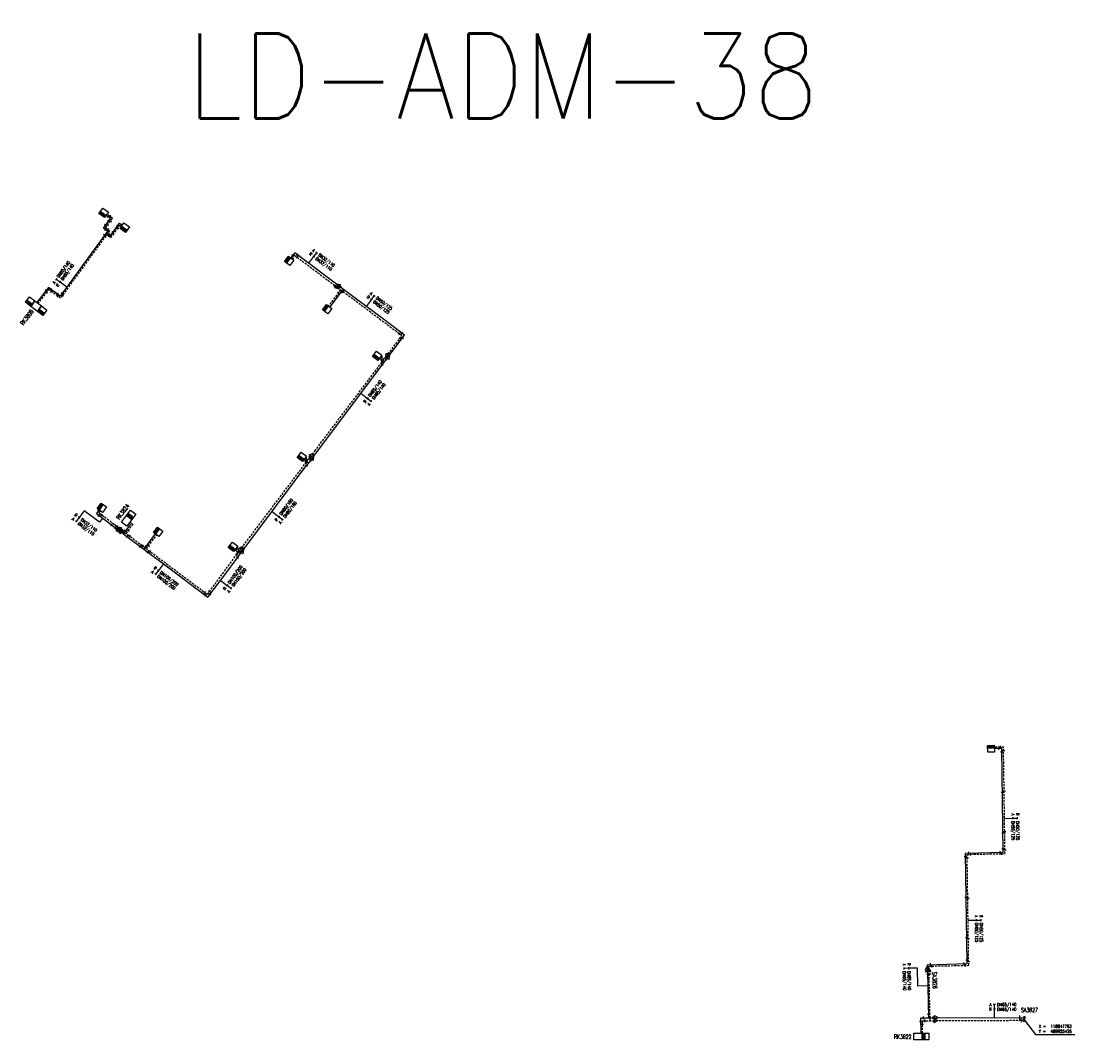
# Model space of a CAD drawing. Header units: millimetres. Extents: x 0 to 118862798, y 0 to 490252104.
# Tile 12 of 12: x 118549911 to 118862798, y 489949589 to 490252104. Entities that reach past the tile are written whole.
import ezdxf
from ezdxf.enums import TextEntityAlignment as Align

# ---------------------------------------------------------------- set-up
doc = ezdxf.new("R2010")
doc.units = ezdxf.units.MM
doc.header["$LTSCALE"] = 200
doc.linetypes.add('HIDDEN2', pattern=[4.7625, 3.175, -1.5875])
for name, color, linetype in [('LD-I-lekdetectiecode', 7, 'Continuous'), ('WW-C-AFSLUITER', 7, 'Continuous'), ('WW-C-KAST', 7, 'Continuous'), ('WW-C-kastWM', 7, 'Continuous'), ('WW-C-mof', 7, 'Continuous'), ('WW-C-VERLOOP', 7, 'Continuous'), ('WW-I-coord', 7, 'Continuous'), ('WW-I-diam', 7, 'Continuous'), ('WW-L-aanvoer', 3, 'Continuous'), ('WW-L-retour', 3, 'HIDDEN2')]:
    doc.layers.add(name, color=color, linetype=linetype)
doc.styles.add('DIN17', font='ROMANS.SHX', dxfattribs={"width": 0.9})

# ---------------------------------------------------------------- blocks, each defined once
blk = doc.blocks.new('LR-VERL')
at = {"color": 0, "linetype": 'ByBlock', "lineweight": -2}
blk.add_lwpolyline([(1.08, 0), (-1.08, -1.25), (-1.08, 1.25)], close=True, dxfattribs=at)
blk = doc.blocks.new('LR-smof')
at = {"color": 0, "linetype": 'ByBlock', "lineweight": -2}
blk.add_lwpolyline([(1, 0.5), (0, 0.5), (0, -0.5), (1, -0.5)], dxfattribs=at)
blk = doc.blocks.new('LR-mof')
at = {"color": 0, "linetype": 'ByBlock', "lineweight": -2}
blk.add_line((0, -0.75), (0, 0.75), dxfattribs=at)
blk = doc.blocks.new('LR-DIAB2')
at = {"color": 0, "linetype": 'Continuous', "lineweight": -3}
blk.add_line((0, 5), (0, 7.8), dxfattribs=at)
at = {"color": 0, "lineweight": -3}
blk.add_line((0, 0), (0, 5), dxfattribs=at)
for points in [[(0.61, 7.8), (0, 7.8), (-0.61, 7.8)], [(0.61, 5), (0, 5), (-0.61, 5)]]:
    blk.add_lwpolyline(points, dxfattribs=at)
at = {"color": 1, "lineweight": -3, "style": 'DIN17', "width": 0.9}
for tag, p in [('*1', (-1.61, 7.8)), ('*2', (-1.61, 5.02))]:
    blk.add_attdef(tag, text='', height=1.8, dxfattribs=at).set_placement(p, align=Align.MIDDLE_RIGHT)
for tag, p in [('*11', (1.61, 7.8)), ('*12', (1.61, 5))]:
    blk.add_attdef(tag, text='', height=1.8, dxfattribs=at).set_placement(p, align=Align.MIDDLE_LEFT)
blk = doc.blocks.new('LR-DIAO2')
at = {"color": 0, "lineweight": -3}
blk.add_line((0, 0), (0, -5), dxfattribs=at)
at = {"color": 0, "linetype": 'Continuous', "lineweight": -3}
blk.add_line((0, -5), (0, -7.8), dxfattribs=at)
at = {"color": 0, "lineweight": -3}
for points in [[(0.61, -5), (0, -5), (-0.61, -5)], [(0.61, -7.8), (0, -7.8), (-0.61, -7.8)]]:
    blk.add_lwpolyline(points, dxfattribs=at)
at = {"color": 1, "lineweight": -3, "style": 'DIN17', "width": 0.9}
for tag, p in [('*1', (-1.61, -5)), ('*2', (-1.61, -7.78))]:
    blk.add_attdef(tag, text='', height=1.8, dxfattribs=at).set_placement(p, align=Align.MIDDLE_RIGHT)
for tag, p in [('*11', (1.61, -5)), ('*12', (1.61, -7.8))]:
    blk.add_attdef(tag, text='', height=1.8, dxfattribs=at).set_placement(p, align=Align.MIDDLE_LEFT)
blk = doc.blocks.new('rb_topo_xylr')
at = {"color": 0, "linetype": 'Continuous', "style": 'DIN17', "width": 0.9}
for s, p in [('Y =', (0, 1)), ('X =', (0, 4))]:
    blk.add_text(s, height=1.8, dxfattribs=at).set_placement(p)
at = {"color": 0, "style": 'DIN17', "width": 0.9}
for tag, p in [('Y', (7, 1)), ('X', (7, 4))]:
    blk.add_attdef(tag, p, '', height=1.8, dxfattribs=at)
blk = doc.blocks.new('LR-AFS')
at = {"color": 0, "lineweight": -3, "const_width": 0.7}
blk.add_lwpolyline([(0, -1.5), (0, 1.5)], dxfattribs=at)
at = {"color": 7, "linetype": 'ByBlock', "lineweight": -2, "style": 'DIN17', "width": 0.9}
blk.add_attdef('*1', text='', height=2.5, dxfattribs=at).set_placement((0, 5), align=Align.MIDDLE)
at = {"color": 0, "linetype": 'ByBlock', "lineweight": -2, "style": 'DIN17', "width": 0.3, "flags": 1}
for tag, p in [('*2', (2.5, 1.5)), ('OCODE', (-7.5, -2.5)), ('ST', (-7.5, -5)), ('VCODE', (-2.5, -5)), ('NCODE', (-2.5, -2.5)), ('NIVO', (2.5, -5)), ('BC', (2.5, -2.5)), ('IMM', (7.5, -5)), ('RK', (7.5, -2.5)), ('VERTR', (-7.5, -10)), ('DEKM', (-7.5, -12.5)), ('FABR', (-7.5, -7.5)), ('PDATUM', (-2.5, -12.5)), ('OPBLEN', (-2.5, -10)), ('TYPE', (-2.5, -7.5)), ('OPBOUW', (2.5, -7.5)), ('HULPST', (2.5, -10)), ('OPM', (2.5, -12.5)), ('VERLSP', (7.5, -10)), ('BEDIEN', (7.5, -7.5)), ('BORD', (7.5, -12.5)), ('BORDL', (-7.5, -15)), ('BORDX', (-2.5, -15)), ('BORDY', (2.5, -15)), ('BORDZ', (7.5, -15))]:
    blk.add_attdef(tag, text='', height=1.8, dxfattribs=at).set_placement(p, align=Align.MIDDLE)
blk = doc.blocks.new('LR-kast')
at = {"color": 0, "linetype": 'ByBlock', "lineweight": -3}
blk.add_lwpolyline([(-2.5, 2), (2.5, 2), (2.5, -2), (-2.5, -2)], close=True, dxfattribs=at)
at = {"color": 7, "linetype": 'ByBlock', "lineweight": -3, "style": 'DIN17', "width": 0.7}
for tag, p in [('*1', (0, 5)), ('*2', (0, -5))]:
    blk.add_attdef(tag, text='', height=2.5, dxfattribs=at).set_placement(p, align=Align.MIDDLE)
at = {"color": 0, "linetype": 'ByBlock', "lineweight": -2, "style": 'DIN17', "width": 0.3, "flags": 1}
for tag, p in [('OCODE', (5, 1.25)), ('NCODE', (10, 1.25)), ('BC', (15, 1.25)), ('RK', (20, 1.25)), ('ST', (5, -1.25)), ('VCODE', (10, -1.25)), ('NIVO', (15, -1.25)), ('IMM', (20, -1.25))]:
    blk.add_attdef(tag, text='', height=1.8, dxfattribs=at).set_placement(p, align=Align.MIDDLE)
blk = doc.blocks.new('LR-kastWM')
at = {"color": 0, "linetype": 'ByBlock', "lineweight": -3}
blk.add_lwpolyline([(-2, 2), (2, 2), (2, -2), (-2, -2)], close=True, dxfattribs=at)
at = {"color": 0}
blk.add_solid([(-2, -2), (0, -2), (-2, 2), (0, 2)], dxfattribs=at)
at = {"color": 7, "linetype": 'ByBlock', "lineweight": -3, "style": 'DIN17', "width": 0.7}
for tag, p in [('*1', (0, 5)), ('*2', (0, -5))]:
    blk.add_attdef(tag, text='', height=2.5, dxfattribs=at).set_placement(p, align=Align.MIDDLE)
at = {"color": 0, "linetype": 'ByBlock', "lineweight": -2, "style": 'DIN17', "width": 0.3, "flags": 1}
for tag, p in [('OCODE', (4.5, 1.25)), ('NCODE', (9.5, 1.25)), ('BC', (14.5, 1.25)), ('RK', (19.5, 1.25)), ('ST', (4.5, -1.25)), ('VCODE', (9.5, -1.25)), ('NIVO', (14.5, -1.25)), ('IMM', (19.5, -1.25))]:
    blk.add_attdef(tag, text='', height=1.8, dxfattribs=at).set_placement(p, align=Align.MIDDLE)
blk = doc.blocks.new('LR-hyp')
at = {"color": 7, "linetype": 'ByBlock', "lineweight": -3, "style": 'DIN17', "width": 0.9}
blk.add_attdef('*1', text='', height=1.8, dxfattribs=at).set_placement((0, 0), align=Align.MIDDLE)
at = {"color": 7, "linetype": 'ByBlock', "lineweight": -2, "style": 'DIN17', "width": 0.9, "flags": 1}
blk.add_attdef('*2', text='', height=1.8, dxfattribs=at).set_placement((0, -5), align=Align.MIDDLE)

msp = doc.modelspace()

# ---------------------------------------------------------------- linework, layer by layer
at = {"layer": 'WW-I-coord', "color": 1, "lineweight": -3}
msp.add_lwpolyline([(118847793, 489955426), (118851087, 489951187), (118862798, 489951187)], dxfattribs=at)
at = {"layer": 'WW-I-diam', "lineweight": -3}
for p, q in [((118573171, 490103305), (118568621, 490106677)), ((118574089, 490104530), (118573171, 490103305)), ((118816147, 489965575), (118816031, 489970908)), ((118819102, 489965639), (118816147, 489965575))]:
    msp.add_line(p, q, dxfattribs=at)
at = {"layer": 'WW-L-aanvoer'}
for p, q in [((118576457, 490193472), (118575154, 490194420)), ((118574398, 490190642), (118576457, 490193472)), ((118576528, 490188473), (118579177, 490192110)), ((118579177, 490192110), (118579986, 490191522)), ((118574770, 490188605), (118561506, 490170394)), ((118575610, 490189760), (118574398, 490190642)), ((118575610, 490189760), (118574770, 490188605)), ((118575316, 490189355), (118576528, 490188473)), ((118631179, 490183324), (118630012, 490181769)), ((118643975, 490173720), (118631179, 490183324)), ((118558005, 490173014), (118554628, 490168501)), ((118561506, 490170394), (118558005, 490173014)), ((118645575, 490172519), (118641613, 490167241)), ((118646863, 490171552), (118643975, 490173720)), ((118657132, 490163844), (118646863, 490171552)), ((118663758, 490158871), (118657132, 490163844)), ((118658927, 490152435), (118663758, 490158871)), ((118657726, 490150835), (118656324, 490151886)), ((118657003, 490149872), (118658927, 490152435)), ((118636716, 490122844), (118657003, 490149872)), ((118636415, 490122443), (118636116, 490122044)), ((118636415, 490122443), (118636716, 490122844)), ((118616059, 490095291), (118634592, 490120010)), ((118635216, 490120843), (118633873, 490121850)), ((118636116, 490122044), (118634592, 490120010)), ((118573058, 490106959), (118572263, 490105899)), ((118572263, 490105899), (118576675, 490102592)), ((118576675, 490102592), (118577276, 490102142)), ((118577276, 490102142), (118578379, 490101315)), ((118578379, 490101315), (118578389, 490101307)), ((118578389, 490101307), (118578892, 490100930)), ((118578892, 490100930), (118579193, 490100704)), ((118579193, 490100704), (118580946, 490099390)), ((118582290, 490102660), (118580286, 490099885)), ((118581968, 490102884), (118582290, 490102660)), ((118580946, 490099390), (118593029, 490090332)), ((118586428, 490095281), (118589825, 490099812)), ((118615001, 490093880), (118613384, 490095106)), ((118614073, 490092643), (118615601, 490094680)), ((118615601, 490094680), (118616059, 490095291)), ((118610369, 490087702), (118614073, 490092643)), ((118593029, 490090332), (118605393, 490081064)), ((118605393, 490081064), (118610369, 490087702)), ((118817075, 489956147), (118820165, 489956196)), ((118817160, 489951589), (118817075, 489956147)), ((118820165, 489956196), (118821139, 489956215)), ((118821139, 489956215), (118846411, 489956186)), ((118846411, 489956186), (118848066, 489956218))]:
    msp.add_line(p, q, dxfattribs=at)
at = {"layer": 'WW-L-aanvoer', "lineweight": -3}
for p, q in [((118841087, 490036122), (118839107, 490036094)), ((118841502, 490005324), (118841087, 490036122)), ((118830303, 490005025), (118841502, 490005324)), ((118830765, 489972250), (118830303, 490005025)), ((118818964, 489971934), (118830765, 489972250)), ((118818964, 489971934), (118818988, 489970842)), ((118818988, 489970842), (118819009, 489969881)), ((118819009, 489969881), (118819308, 489956182))]:
    msp.add_line(p, q, dxfattribs=at)
at = {"layer": 'WW-L-retour'}
for p, q in [((118577018, 490193559), (118575385, 490194748)), ((118574957, 490190730), (118577018, 490193559)), ((118576617, 490187913), (118579267, 490191551)), ((118579267, 490191551), (118579751, 490191198)), ((118575057, 490188319), (118561591, 490169830)), ((118576169, 490189847), (118574957, 490190730)), ((118575057, 490188319), (118576169, 490189847)), ((118575404, 490188796), (118576617, 490187913)), ((118630331, 490181529), (118631112, 490182569)), ((118631112, 490182569), (118643179, 490173505)), ((118558085, 490172454), (118554962, 490168279)), ((118561591, 490169830), (118558085, 490172454)), ((118644778, 490172304), (118641207, 490167546)), ((118643179, 490173505), (118646194, 490171241)), ((118656771, 490163303), (118646194, 490171241)), ((118662961, 490158657), (118656771, 490163303)), ((118658907, 490153256), (118662961, 490158657)), ((118637118, 490124448), (118656777, 490150440)), ((118657701, 490151661), (118656743, 490152427)), ((118656777, 490150440), (118658907, 490153256)), ((118635081, 490121752), (118634283, 490122354)), ((118634645, 490121174), (118636286, 490123348)), ((118636286, 490123348), (118637118, 490124448)), ((118615910, 490096353), (118634645, 490121174)), ((118573209, 490106227), (118573516, 490106637)), ((118573047, 490106011), (118573209, 490106227)), ((118577507, 490102669), (118573047, 490106011)), ((118582313, 490103326), (118583077, 490102796)), ((118577964, 490102326), (118577507, 490102669)), ((118578963, 490101577), (118577964, 490102326)), ((118579131, 490101451), (118578963, 490101577)), ((118579131, 490101451), (118579986, 490100810)), ((118579986, 490100810), (118581596, 490099603)), ((118583077, 490102796), (118581070, 490099997)), ((118581596, 490099603), (118605232, 490081883)), ((118587129, 490095455), (118590202, 490099529)), ((118614773, 490094858), (118613803, 490095621)), ((118613895, 490093663), (118615383, 490095649)), ((118615383, 490095649), (118615910, 490096353)), ((118609721, 490087987), (118613895, 490093663)), ((118605232, 490081883), (118609721, 490087987)), ((118817492, 489955242), (118820833, 489955299)), ((118817545, 489951589), (118817492, 489955242)), ((118820833, 489955299), (118821462, 489955314)), ((118821462, 489955314), (118846826, 489955422)), ((118846826, 489955422), (118847794, 489955426))]:
    msp.add_line(p, q, dxfattribs=at)
at = {"layer": 'WW-L-retour', "lineweight": -3}
for p, q in [((118841595, 490036512), (118839095, 490036477)), ((118842038, 490004907), (118841595, 490036512)), ((118830792, 490004665), (118842038, 490004907)), ((118831268, 489971744), (118830792, 490004665)), ((118819354, 489971484), (118831268, 489971744)), ((118819354, 489971484), (118819379, 489970329)), ((118819379, 489970329), (118819405, 489969149)), ((118819405, 489969149), (118819708, 489955280))]:
    msp.add_line(p, q, dxfattribs=at)

# ---------------------------------------------------------------- block references
at = {"layer": 'LD-I-lekdetectiecode', "linetype": 'Continuous'}
ref = msp.add_blockref('LR-hyp', (118692918, 490235792), dxfattribs=dict(at, xscale=14000, yscale=14000, zscale=14000))
ref.add_attrib('*1', 'LD-ADM-38', dxfattribs={"layer": '0', "color": 0, "linetype": 'ByBlock', "lineweight": -3, "height": 25200, "style": 'DIN17', "width": 0.9}).set_placement((118692918, 490235792), align=Align.MIDDLE)
at = {"layer": 'WW-C-AFSLUITER', "linetype": 'Continuous'}
ref = msp.add_blockref('LR-AFS', (118819009, 489969881), dxfattribs=dict(at, xscale=500.0000000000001, yscale=500.0000000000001, zscale=500.0000000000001, rotation=271.2491))
ref.add_attrib('*1', 'SA3826', dxfattribs={"layer": '0', "color": 7, "linetype": 'ByBlock', "lineweight": -2, "height": 1250, "rotation": 271.2491, "style": 'DIN17', "width": 0.65}).set_placement((118821187, 489967304), align=Align.MIDDLE)
for p, xscale, yscale, zscale, rotation in [((118819405, 489969149), 500.0000000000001, 500.0000000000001, 500.0000000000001, 271.2491), ((118846826, 489955422), 499.9999999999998, 499.9999999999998, 499.9999999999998, 0.236800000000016)]:
    msp.add_blockref('LR-AFS', p, dxfattribs=dict(at, xscale=xscale, yscale=yscale, zscale=zscale, rotation=rotation))
ref = msp.add_blockref('LR-AFS', (118846411, 489956186), dxfattribs=dict(at, xscale=499.9999999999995, yscale=499.9999999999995, zscale=499.9999999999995, rotation=359.713523))
ref.add_attrib('*1', 'SA3827', dxfattribs={"layer": '0', "color": 7, "linetype": 'ByBlock', "lineweight": -2, "height": 1250, "rotation": 359.71352, "style": 'DIN17', "width": 0.65}).set_placement((118849287, 489958488), align=Align.MIDDLE)
at = {"layer": 'WW-C-KAST', "linetype": 'Continuous'}
ref = msp.add_blockref('LR-kast', (118554396, 490167454), dxfattribs=dict(at, xscale=499.9999999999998, yscale=499.9999999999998, zscale=499.9999999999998, rotation=323.1829317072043))
ref.add_attrib('*1', 'RK3808', dxfattribs={"layer": '0', "color": 7, "linetype": 'ByBlock', "lineweight": -3, "height": 1250, "rotation": 53.19644, "style": 'DIN17', "width": 0.65}).set_placement((118551636, 490164144), align=Align.MIDDLE)
ref = msp.add_blockref('LR-kast', (118581294, 490103690), dxfattribs=dict(at, xscale=500.0000000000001, yscale=500.0000000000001, zscale=500.0000000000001, rotation=53.59760435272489))
ref.add_attrib('*1', 'RK3824', dxfattribs={"layer": '0', "color": 7, "linetype": 'ByBlock', "lineweight": -3, "height": 1250, "rotation": 53.59761, "style": 'DIN17', "width": 0.65}).set_placement((118580132, 490106422), align=Align.MIDDLE)
ref = msp.add_blockref('LR-kast', (118816205, 489950589), dxfattribs=dict(at, xscale=500, yscale=500, zscale=500))
ref.add_attrib('*1', 'RK3822', dxfattribs={"layer": '0', "color": 7, "linetype": 'ByBlock', "lineweight": -3, "height": 1250, "style": 'DIN17', "width": 0.65}).set_placement((118811679, 489950533), align=Align.MIDDLE)
at = {"layer": 'WW-C-kastWM', "linetype": 'Continuous'}
for p, xscale, yscale, zscale, rotation in [((118574423, 490195142), 499.9999999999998, 499.9999999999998, 499.9999999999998, 53.94697132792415), ((118580704, 490190770), 500, 500, 500, 55.01974949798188), ((118629531, 490180918), 499.9999999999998, 499.9999999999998, 499.9999999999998, 322.4881840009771), ((118552595, 490168802), 499.9999999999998, 499.9999999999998, 499.9999999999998, 53.18293170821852), ((118556198, 490166106), 499.9999999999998, 499.9999999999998, 499.9999999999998, 53.18293170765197), ((118640771, 490166598), 499.9999999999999, 499.9999999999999, 499.9999999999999, 322.624423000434), ((118655666, 490152676), 500.0000000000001, 500.0000000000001, 500.0000000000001, 53.15388790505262), ((118633292, 490122734), 500, 500, 500, 52.22821587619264), ((118573890, 490107597), 499.9999999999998, 499.9999999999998, 499.9999999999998, 324.8911660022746), ((118582627, 490105511), 500, 500, 500, 53.23890090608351), ((118590621, 490100432), 499.9999999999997, 499.9999999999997, 499.9999999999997, 323.0971810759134), ((118612830, 490096009), 500.0000000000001, 500.0000000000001, 500.0000000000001, 51.77598399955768), ((118837877, 490036041), 499.9999999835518, 499.9999999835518, 499.9999999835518, 271.1056372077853)]:
    msp.add_blockref('LR-kastWM', p, dxfattribs=dict(at, xscale=xscale, yscale=yscale, zscale=zscale, rotation=rotation))
at = {"layer": 'WW-C-kastWM', "linetype": 'Continuous', "xscale": 500, "yscale": 500, "zscale": 500}
msp.add_blockref('LR-kastWM', (118818455, 489950589), dxfattribs=at)
at = {"layer": 'WW-C-mof', "lineweight": -3}
for name, p, xscale, yscale, zscale, rotation in [('LR-mof', (118575649, 490194060), 500, 500, 500, 143.9418338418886), ('LR-mof', (118576210, 490194148), 499.9999999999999, 499.9999999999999, 499.9999999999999, 143.946971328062), ('LR-mof', (118574986, 490191451), 500.0000000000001, 500.0000000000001, 500.0000000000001, 53.94940229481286), ('LR-mof', (118575546, 490191538), 500.0000000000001, 500.0000000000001, 500.0000000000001, 53.92250756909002), ('LR-mof', (118575869, 490192663), 500, 500, 500, 233.9494022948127), ('LR-mof', (118576429, 490192751), 500.0000000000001, 500.0000000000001, 500.0000000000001, 233.92250756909), ('LR-mof', (118578588, 490191302), 500.0000000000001, 500.0000000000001, 500.0000000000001, 233.9358290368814), ('LR-mof', (118578678, 490190743), 500, 500, 500, 233.9326319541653), ('LR-mof', (118574728, 490188547), 499.9999999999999, 499.9999999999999, 499.9999999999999, 53.96536555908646), ('LR-mof', (118574816, 490187988), 500, 500, 500, 53.94671940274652), ('LR-mof', (118575004, 490190201), 499.9999999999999, 499.9999999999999, 499.9999999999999, 323.9462906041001), ('LR-mof', (118575602, 490190260), 500, 500, 500, 143.9462906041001), ('LR-mof', (118575809, 490188502), 500.0000000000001, 500.0000000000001, 500.0000000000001, 143.9149138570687), ('LR-mof', (118575993, 490189605), 500, 500, 500, 53.94671940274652), ('LR-mof', (118576124, 490188767), 499.9999999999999, 499.9999999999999, 499.9999999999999, 323.9462906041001), ('LR-mof', (118576213, 490188207), 499.9999999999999, 499.9999999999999, 499.9999999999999, 323.9149138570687), ('LR-mof', (118577117, 490189281), 500.0000000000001, 500.0000000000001, 500.0000000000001, 53.93582903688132), ('LR-mof', (118577205, 490188721), 500.0000000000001, 500.0000000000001, 500.0000000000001, 53.93263195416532), ('LR-mof', (118630512, 490181769), 500.0000000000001, 500.0000000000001, 500.0000000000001, 233.0948596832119), ('LR-mof', (118630579, 490182524), 500.0000000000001, 500.0000000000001, 500.0000000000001, 233.1124202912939), ('LR-mof', (118631912, 490181968), 500.0000000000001, 500.0000000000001, 500.0000000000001, 323.0883415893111), ('LR-mof', (118631979, 490182724), 500.0000000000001, 500.0000000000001, 500.0000000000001, 323.1100478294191), ('LR-mof', (118557406, 490172213), 500, 500, 500, 233.1919256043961), ('LR-mof', (118558806, 490172415), 500, 500, 500, 323.1944631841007), ('LR-mof', (118643978, 490172904), 499.9999999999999, 499.9999999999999, 499.9999999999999, 323.0998534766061), ('LR-mof', (118644775, 490173119), 500.0000000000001, 500.0000000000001, 500.0000000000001, 323.1071529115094), ('LR-mof', (118557486, 490171653), 500, 500, 500, 233.1964383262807), ('LR-mof', (118558886, 490171855), 499.9999999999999, 499.9999999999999, 499.9999999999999, 323.1898607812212), ('LR-mof', (118560705, 490170993), 500, 500, 500, 143.1944631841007), ('LR-mof', (118560790, 490170429), 500, 500, 500, 143.1898607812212), ('LR-mof', (118562095, 490171202), 500, 500, 500, 53.93291736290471), ('LR-mof', (118562180, 490170639), 499.9999999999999, 499.9999999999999, 499.9999999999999, 53.93291736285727), ('LR-mof', (118644178, 490171504), 500.0000000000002, 500.0000000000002, 500.0000000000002, 233.1108400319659), ('LR-mof', (118644975, 490171719), 500, 500, 500, 233.105793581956), ('LR-mof', (118645578, 490171703), 499.9999999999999, 499.9999999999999, 499.9999999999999, 323.0998534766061), ('LR-mof', (118662958, 490159471), 500, 500, 500, 143.1124721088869), ('LR-mof', (118662161, 490159257), 500, 500, 500, 143.1100728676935), ('LR-mof', (118662361, 490157857), 500.0000000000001, 500.0000000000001, 500.0000000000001, 233.1092784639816), ('LR-mof', (118663158, 490158071), 500, 500, 500, 233.1086152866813), ('LR-mof', (118656920, 490152285), 499.9999999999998, 499.9999999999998, 499.9999999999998, 141.3650219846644), ('LR-mof', (118656927, 490151435), 499.9999999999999, 499.9999999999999, 499.9999999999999, 143.1071909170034), ('LR-mof', (118657098, 490150864), 499.9999999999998, 499.9999999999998, 499.9999999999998, 52.90259610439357), ('LR-mof', (118657126, 490150035), 500.0000000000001, 500.0000000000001, 500.0000000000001, 53.10755720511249), ('LR-mof', (118658305, 490152459), 499.9999999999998, 499.9999999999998, 499.9999999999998, 52.90259610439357), ('LR-mof', (118658327, 490151635), 500.0000000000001, 500.0000000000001, 500.0000000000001, 53.10755720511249), ('LR-mof', (118634474, 490122210), 500, 500, 500, 142.977336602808), ('LR-mof', (118635684, 490122550), 500, 500, 500, 52.94890520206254), ('LR-mof', (118634479, 490120954), 500, 500, 500, 52.94890520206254), ('LR-mof', (118634416, 490121443), 499.9999999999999, 499.9999999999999, 499.9999999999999, 143.1301023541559), ('LR-mof', (118634617, 490120043), 500, 500, 500, 53.14778945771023), ('LR-mof', (118635816, 490121643), 500, 500, 500, 53.14778945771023), ('LR-mof', (118572863, 490106699), 499.9999999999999, 499.9999999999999, 499.9999999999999, 53.13010235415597), ('LR-mof', (118573063, 490105299), 500.0000000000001, 500.0000000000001, 500.0000000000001, 323.1467285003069), ('LR-mof', (118573847, 490105411), 500.0000000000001, 500.0000000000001, 500.0000000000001, 323.1547757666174), ('LR-mof', (118576747, 490102539), 499.9999999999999, 499.9999999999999, 499.9999999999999, 323.1416612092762), ('LR-mof', (118577789, 490101757), 500, 500, 500, 143.1371), ('LR-mof', (118578363, 490102026), 500.0000000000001, 500.0000000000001, 500.0000000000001, 143.1424), ('LR-mof', (118578989, 490100857), 500, 500, 500, 143.1371), ('LR-mof', (118579166, 490100725), 500, 500, 500, 323.1425338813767), ('LR-mof', (118579564, 490101127), 500.0000000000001, 500.0000000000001, 500.0000000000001, 143.1424), ('LR-mof', (118579950, 490100837), 499.9999999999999, 499.9999999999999, 499.9999999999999, 323.1410719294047), ('LR-mof', (118580872, 490100696), 499.9999999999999, 499.9999999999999, 499.9999999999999, 54.16104854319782), ('LR-mof', (118581653, 490100810), 500.0000000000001, 500.0000000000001, 500.0000000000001, 54.34977248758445), ('LR-mof', (118581407, 490099045), 500, 500, 500, 323.1425338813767), ('LR-mof', (118582190, 490099157), 499.9999999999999, 499.9999999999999, 499.9999999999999, 323.1410719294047), ('LR-mof', (118585307, 490096121), 500.0000000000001, 500.0000000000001, 500.0000000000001, 323.1400981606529), ('LR-mof', (118586008, 490096295), 499.9999999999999, 499.9999999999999, 499.9999999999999, 323.1410719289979), ('LR-mof', (118587028, 490096081), 500.0000000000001, 500.0000000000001, 500.0000000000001, 53.13726499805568), ('LR-mof', (118587548, 490094441), 500.0000000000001, 500.0000000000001, 500.0000000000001, 323.1400981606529), ('LR-mof', (118587731, 490096253), 500.0000000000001, 500.0000000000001, 500.0000000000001, 52.96414979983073), ('LR-mof', (118588249, 490094615), 499.9999999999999, 499.9999999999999, 499.9999999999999, 323.1410719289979), ('LR-mof', (118613935, 490093737), 500.0000000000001, 500.0000000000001, 500.0000000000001, 53.22434323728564), ('LR-mof', (118613987, 490095476), 500.0000000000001, 500.0000000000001, 500.0000000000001, 141.8375130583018), ('LR-mof', (118614201, 490094480), 499.9999999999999, 499.9999999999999, 499.9999999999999, 143.1301023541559), ('LR-mof', (118615383, 490095649), 500, 500, 500, 53.1539), ('LR-mof', (118615601, 490094680), 500, 500, 500, 53.13659999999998), ('LR-mof', (118614161, 490092760), 500.0000000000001, 500.0000000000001, 500.0000000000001, 53.1355102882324), ('LR-mof', (118604432, 490082483), 500, 500, 500, 143.1423146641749), ('LR-mof', (118604592, 490081664), 500.0000000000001, 500.0000000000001, 500.0000000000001, 143.1438784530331), ('LR-mof', (118605825, 490082689), 500, 500, 500, 53.6675005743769), ('LR-mof', (118605992, 490081864), 500.0000000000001, 500.0000000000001, 500.0000000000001, 53.14149769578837), ('LR-mof', (118840087, 490036108), 500.0000000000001, 500.0000000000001, 500.0000000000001, 180.7939199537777), ('LR-mof', (118840595, 490036498), 500, 500, 500, 180.8021957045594), ('LR-mof', (118841101, 490035122), 500, 500, 500, 270.7711918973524), ('LR-mof', (118841609, 490035512), 499.9999999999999, 499.9999999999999, 499.9999999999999, 270.8035404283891), ('LR-mof', (118841262, 490023123), 500.0000000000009, 500.0000000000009, 500.0000000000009, 270.7711918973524), ('LR-mof', (118841770, 490023513), 500.0000000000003, 500.0000000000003, 500.0000000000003, 270.8035404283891), ('LR-mof', (118841424, 490011124), 500.0000000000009, 500.0000000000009, 500.0000000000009, 270.7711918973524), ('LR-mof', (118841932, 490011514), 499.9999999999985, 499.9999999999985, 499.9999999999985, 270.8035404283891), ('LR-mof', (118841488, 490006324), 500, 500, 500, 90.77119189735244), ('LR-mof', (118830317, 490004025), 499.9999999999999, 499.9999999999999, 499.9999999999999, 270.8077244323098), ('LR-mof', (118830807, 490003665), 500, 500, 500, 270.8273960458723), ('LR-mof', (118831303, 490005051), 500, 500, 500, 1.533209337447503), ('LR-mof', (118831792, 490004686), 500, 500, 500, 1.233434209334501), ('LR-mof', (118840502, 490005298), 500, 500, 500, 181.5332093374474), ('LR-mof', (118841038, 490004885), 500, 500, 500, 181.2334342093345), ('LR-mof', (118842024, 490005907), 499.9999999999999, 499.9999999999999, 499.9999999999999, 90.80354042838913), ('LR-mof', (118830490, 489992026), 499.9999999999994, 499.9999999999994, 499.9999999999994, 270.8077244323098), ('LR-mof', (118830980, 489991666), 500.0000000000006, 500.0000000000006, 500.0000000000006, 270.8273960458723), ('LR-mof', (118830664, 489980027), 499.9999999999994, 499.9999999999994, 499.9999999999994, 270.8077244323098), ('LR-mof', (118831153, 489979667), 499.9999999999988, 499.9999999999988, 499.9999999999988, 270.8273960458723), ('LR-mof', (118819964, 489971960), 500, 500, 500, 1.533837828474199), ('LR-mof', (118829765, 489972223), 500, 500, 500, 181.5338378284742), ('LR-mof', (118830268, 489971722), 500.0000000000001, 500.0000000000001, 500.0000000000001, 181.2491240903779), ('LR-mof', (118830751, 489973250), 499.9999999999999, 499.9999999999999, 499.9999999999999, 90.80772443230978), ('LR-mof', (118831253, 489972743), 500.0000000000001, 500.0000000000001, 500.0000000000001, 90.82739604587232), ('LR-mof', (118818986, 489970934), 500, 500, 500, 271.2491240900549), ('LR-mof', (118819376, 489970484), 500.0000000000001, 500.0000000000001, 500.0000000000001, 271.2491240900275), ('LR-mof', (118820354, 489971506), 500.0000000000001, 500.0000000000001, 500.0000000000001, 1.249124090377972), ('LR-mof', (118817877, 489956160), 500.0000000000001, 500.0000000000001, 500.0000000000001, 0.8967741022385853), ('LR-mof', (118819255, 489957182), 500.0000000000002, 500.0000000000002, 500.0000000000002, 91.24912409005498), ('LR-mof', (118819655, 489956279), 500.0000000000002, 500.0000000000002, 500.0000000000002, 91.24912409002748), ('LR-mof', (118820677, 489956204), 500.0000000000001, 500.0000000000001, 500.0000000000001, 0.8967741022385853), ('LR-mof', (118821139, 489956215), 500.0000000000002, 500.0000000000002, 500.0000000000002, 1.073193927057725), ('LR-smof', (118848066, 489956218), 500.0000000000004, 500.0000000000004, 500.0000000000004, 181.1076957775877), ('LR-mof', (118817070, 489955144), 500.0000000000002, 500.0000000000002, 500.0000000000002, 271.0672390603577), ('LR-mof', (118817489, 489954239), 499.9999999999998, 499.9999999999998, 499.9999999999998, 270.9842740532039), ('LR-mof', (118818277, 489955255), 500.0000000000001, 500.0000000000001, 500.0000000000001, 0.9888601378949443), ('LR-mof', (118821076, 489955304), 500.0000000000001, 500.0000000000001, 500.0000000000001, 0.9888601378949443), ('LR-smof', (118847794, 489955426), 499.9999999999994, 499.9999999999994, 499.9999999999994, 180.2367580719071)]:
    msp.add_blockref(name, p, dxfattribs=dict(at, xscale=xscale, yscale=yscale, zscale=zscale, rotation=rotation))
at = {"layer": 'WW-C-VERLOOP'}
for p, xscale, yscale, zscale, rotation in [((118643179, 490173505), 499.9999999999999, 499.9999999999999, 499.9999999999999, 143.089987), ((118643975, 490173720), 500.0000000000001, 500.0000000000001, 500.0000000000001, 143.107199), ((118658907, 490153256), 500, 500, 500, 52.90660099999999), ((118658927, 490152435), 499.9999999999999, 499.9999999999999, 499.9999999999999, 53.10719), ((118636286, 490123348), 499.9999999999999, 499.9999999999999, 499.9999999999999, 52.94673499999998), ((118636415, 490122443), 499.9999999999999, 499.9999999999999, 499.9999999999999, 53.153089), ((118821662, 489956215), 499.9999999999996, 499.9999999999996, 499.9999999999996, 1.07726700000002), ((118821550, 489955319), 499.9999999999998, 499.9999999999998, 499.9999999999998, 0.9662630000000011)]:
    msp.add_blockref('LR-VERL', p, dxfattribs=dict(at, xscale=xscale, yscale=yscale, zscale=zscale, rotation=rotation))
at = {"layer": 'WW-C-VERLOOP', "linetype": 'Continuous', "lineweight": -3}
for p, xscale, yscale, zscale, rotation in [((118578389, 490101307), 500, 500, 500, 143.1371), ((118578963, 490101577), 500.0000000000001, 500.0000000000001, 500.0000000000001, 143.1424), ((118579193, 490100704), 499.9999999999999, 499.9999999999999, 499.9999999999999, 143.1425), ((118579986, 490100810), 500, 500, 500, 143.1411), ((118615383, 490095649), 500, 500, 500, 53.1539), ((118615601, 490094680), 499.9999999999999, 499.9999999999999, 499.9999999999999, 53.1366), ((118818988, 489970842), 500.0000000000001, 500.0000000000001, 500.0000000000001, 91.24910000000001), ((118819379, 489970329), 500.0000000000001, 500.0000000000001, 500.0000000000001, 91.24910000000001)]:
    msp.add_blockref('LR-VERL', p, dxfattribs=dict(at, xscale=xscale, yscale=yscale, zscale=zscale, rotation=rotation))
at = {"layer": 'WW-I-coord', "linetype": 'Continuous', "lineweight": -3}
ref = msp.add_blockref('rb_topo_xylr', (118852087, 489951187), dxfattribs=dict(at, xscale=500, yscale=500, zscale=500))
ref.add_attrib('X', '118847793', (118855587, 489953187), dxfattribs={"layer": '0', "color": 1, "height": 900, "style": 'DIN17', "width": 0.9})
ref.add_attrib('Y', '489955426', (118855587, 489951687), dxfattribs={"layer": '0', "color": 1, "height": 900, "style": 'DIN17', "width": 0.9})
at = {"layer": 'WW-I-diam', "linetype": 'Continuous', "lineweight": -3}
for name, p, xscale, yscale, zscale, rotation, values in [('LR-DIAB2', (118635349, 490180194), 500.0000000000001, 500.0000000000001, 500.0000000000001, 323.0883415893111, {'*1': 'A', '*11': 'DN32/110', '*2': 'R', '*12': 'DN32/110'}), ('LR-DIAB2', (118563495, 490173124), 500, 500, 500, 53.93291736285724, {'*1': 'A', '*11': 'DN65/140', '*2': 'R', '*12': 'DN65/140'}), ('LR-DIAB2', (118652428, 490167374), 499.9999999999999, 499.9999999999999, 499.9999999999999, 323.1109973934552, {'*1': 'A', '*11': 'DN50/125', '*2': 'R', '*12': 'DN50/125'}), ('LR-DIAO2', (118650785, 490141588), 499.9999999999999, 499.9999999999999, 499.9999999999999, 52.8973618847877, {'*1': 'R', '*11': 'DN65/140', '*2': 'A', '*12': 'DN65/140'}), ('LR-DIAO2', (118624423, 490106446), 500.0000000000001, 500.0000000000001, 500.0000000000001, 52.95488644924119, {'*1': 'R', '*11': 'DN80/160', '*2': 'A', '*12': 'DN80/160'}), ('LR-DIAO2', (118568621, 490106677), 499.9999999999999, 499.9999999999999, 499.9999999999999, 323.1547757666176, {'*1': 'R', '*11': 'DN32/110', '*2': 'A', '*12': 'DN32/110'}), ('LR-DIAO2', (118592163, 490090981), 500, 500, 500, 323.1410538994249, {'*1': 'R', '*11': 'DN100/200', '*2': 'A', '*12': 'DN100/200'}), ('LR-DIAO2', (118609097, 490086005), 500, 500, 500, 53.66750057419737, {'*1': 'R', '*11': 'DN100/200', '*2': 'A', '*12': 'DN100/200'}), ('LR-DIAB2', (118841891, 490015370), 499.9999999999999, 499.9999999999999, 499.9999999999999, 270.8035404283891, {'*1': 'R', '*11': 'DN50/125', '*2': 'A', '*12': 'DN50/125'}), ('LR-DIAB2', (118831075, 489985127), 500.0000000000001, 500.0000000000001, 500.0000000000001, 270.8273960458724, {'*1': 'R', '*11': 'DN50/125', '*2': 'A', '*12': 'DN50/125'}), ('LR-DIAO2', (118816031, 489970908), 500.0000000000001, 500.0000000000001, 500.0000000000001, 271.2491240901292, {'*1': 'R', '*11': 'DN65/140', '*2': 'A', '*12': 'DN65/140'}), ('LR-DIAB2', (118838889, 489956195), 499.999999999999, 499.999999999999, 499.999999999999, 0.2055260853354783, {'*1': 'A', '*11': 'DN65/140', '*2': 'R', '*12': 'DN65/140'})]:
    msp.add_blockref(name, p, dxfattribs=dict(at, xscale=xscale, yscale=yscale, zscale=zscale, rotation=rotation)).add_auto_attribs(values)

doc.saveas('drawing.dxf')
